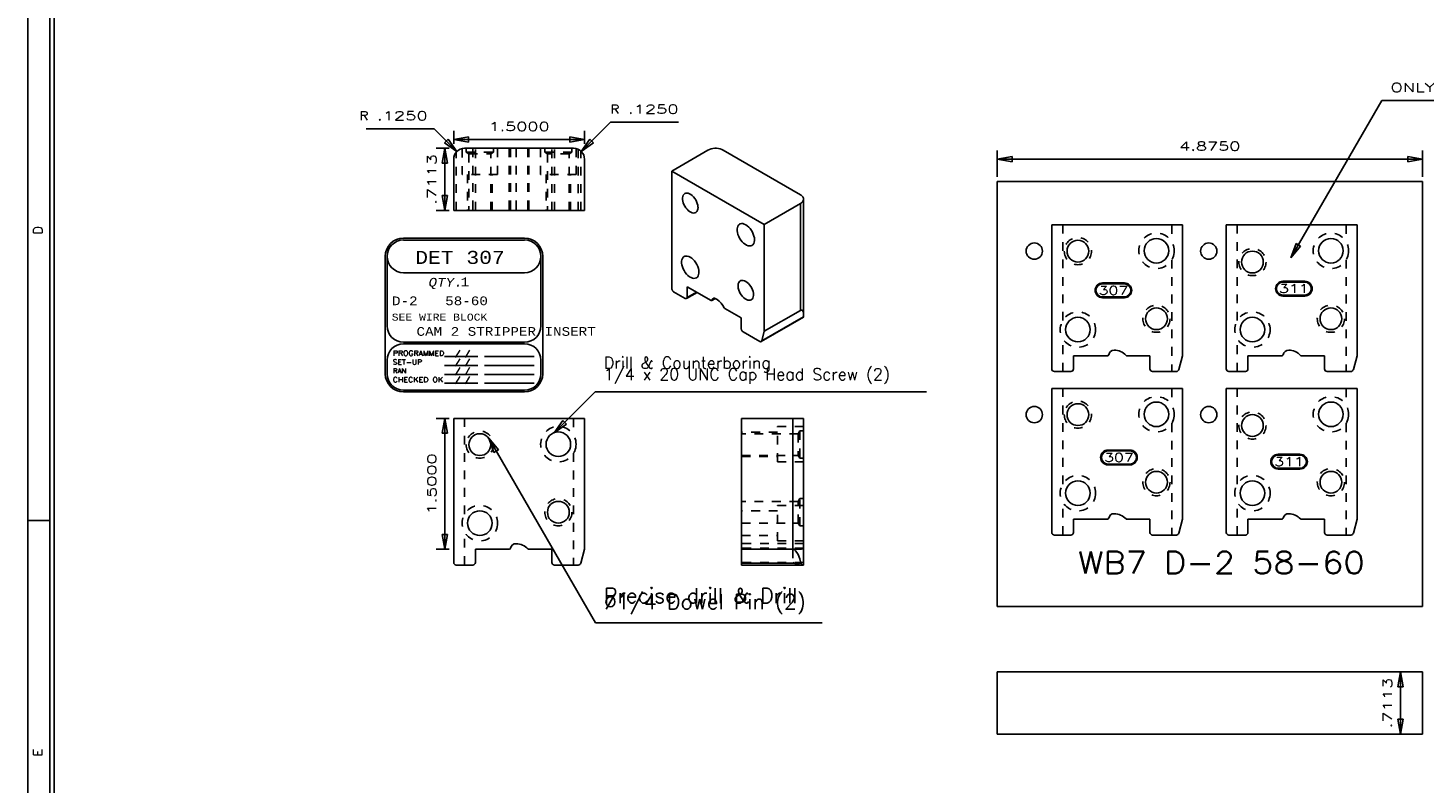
# Model space of a CAD drawing. Header units: inches. Extents: x 3 to 289, y 4 to 291.
# Tile 62 of 256: x 15 to 31, y 102 to 111. Entities that reach past the tile are written whole.
import ezdxf
from ezdxf.enums import TextEntityAlignment as Align

# ---------------------------------------------------------------- set-up
doc = ezdxf.new("R2010")
doc.units = ezdxf.units.IN
doc.header["$LTSCALE"] = 0.5
doc.header["$MEASUREMENT"] = 0
doc.linetypes.add('HIDDEN', pattern=[0.225, 0.15, -0.075])
for name, color, linetype in [('MFB', 7, 'Continuous'), ('PLOTVIEW1', 7, 'Continuous'), ('STR_1', 7, 'Continuous')]:
    doc.layers.add(name, color=color, linetype=linetype)
doc.styles.add('VERO0-Simplex', font='simplex_.ttf')
doc.styles.add('VERO2-Courier New', font='cour.ttf')
doc.styles.add('VERO3-RomanS', font='romans__.ttf')
doc.styles.add('VERO5-RomanD', font='romand__.ttf')
doc.styles.add('VERO8-Courier New', font='couri.ttf')

# ---------------------------------------------------------------- blocks, each defined once
blk = doc.blocks.new('ArrowheadClosed')
at = {"color": 0}
for p, q in [((0, 0), (-1, 0.176)), ((-1, 0.176), (-1, -0.176)), ((-1, -0.176), (0, 0))]:
    blk.add_line(p, q, dxfattribs=at)

msp = doc.modelspace()

# ---------------------------------------------------------------- linework, layer by layer
at = {"layer": 'MFB', "color": 56, "linetype": 'Continuous'}
for p, q in [((29.103, 107.951), (30.144, 109.753)), ((30.144, 109.753), (32.264, 109.753)), ((20.968, 109.169), (21.304, 109.504)), ((21.304, 109.504), (22.084, 109.504)), ((19.282, 109.429), (18.502, 109.429)), ((19.542, 109.169), (19.282, 109.429)), ((25.736, 108.877), (25.736, 109.181)), ((30.611, 108.877), (30.611, 109.181)), ((25.736, 109.081), (30.611, 109.081)), ((20.657, 105.945), (21.126, 106.414)), ((21.126, 106.414), (24.926, 106.414)), ((19.907, 105.881), (21.129, 103.764)), ((21.129, 103.764), (23.729, 103.764)), ((30.561, 103.202), (30.259, 103.202)), ((30.359, 102.49), (30.359, 103.202)), ((30.561, 102.49), (30.259, 102.49))]:
    msp.add_line(p, q, dxfattribs=at)
at = {"layer": 'MFB', "color": 4, "linetype": 'Continuous'}
for p, q in [((25.736, 108.827), (25.736, 103.952)), ((25.736, 108.827), (30.611, 108.827)), ((30.611, 108.827), (30.611, 103.952)), ((25.736, 103.952), (30.611, 103.952)), ((25.736, 103.202), (30.611, 103.202)), ((25.736, 102.49), (25.736, 103.202)), ((30.611, 103.202), (30.611, 102.49)), ((25.736, 102.49), (30.611, 102.49))]:
    msp.add_line(p, q, dxfattribs=at)
at = {"layer": 'MFB', "color": 30, "linetype": 'Continuous'}
for p, q in [((27.193, 107.662), (26.943, 107.662)), ((27.193, 107.652), (26.943, 107.652)), ((29.261, 107.682), (29.011, 107.682)), ((29.261, 107.672), (29.011, 107.672)), ((26.943, 107.502), (27.193, 107.502)), ((26.943, 107.492), (27.193, 107.492)), ((29.011, 107.522), (29.261, 107.522)), ((29.011, 107.512), (29.261, 107.512)), ((27.256, 105.746), (27.006, 105.746)), ((27.256, 105.736), (27.006, 105.736)), ((29.206, 105.698), (28.956, 105.698)), ((29.206, 105.688), (28.956, 105.688)), ((27.006, 105.586), (27.256, 105.586)), ((27.006, 105.576), (27.256, 105.576)), ((28.956, 105.538), (29.206, 105.538)), ((28.956, 105.528), (29.206, 105.528))]:
    msp.add_line(p, q, dxfattribs=at)
at = {"layer": 'MFB', "color": 4, "linetype": 'Continuous'}
for centre in [(26.161, 108.027), (28.161, 108.027), (26.161, 106.152), (28.161, 106.152)]:
    msp.add_circle(centre, 0.0937, dxfattribs=at)
at = {"layer": 'MFB', "color": 30, "linetype": 'Continuous'}
for centre, radius, start, end in [((26.943, 107.577), 0.085, 90, 270), ((26.943, 107.577), 0.075, 90, 270), ((27.193, 107.577), 0.085, 270, 90), ((27.193, 107.577), 0.075, 270, 90), ((29.011, 107.597), 0.085, 90, 270), ((29.011, 107.597), 0.075, 90, 270), ((29.261, 107.597), 0.085, 270, 90), ((29.261, 107.597), 0.075, 270, 90), ((27.006, 105.661), 0.085, 90, 270), ((27.006, 105.661), 0.075, 90, 270), ((27.256, 105.661), 0.085, 270, 90), ((27.256, 105.661), 0.075, 270, 90), ((28.956, 105.613), 0.085, 90, 270), ((28.956, 105.613), 0.075, 90, 270), ((29.206, 105.613), 0.085, 270, 90), ((29.206, 105.613), 0.075, 270, 90)]:
    msp.add_arc(centre, radius, start, end, dxfattribs=at)
at = {"layer": 'PLOTVIEW1', "color": 97, "linetype": 'Continuous'}
for p, q in [((14.625, 127.94), (14.625, 93.94)), ((14.875, 127.94), (14.875, 93.94)), ((14.925, 127.94), (14.925, 93.94)), ((14.875, 104.94), (14.625, 104.94))]:
    msp.add_line(p, q, dxfattribs=at)
at = {"layer": 'PLOTVIEW1', "color": 7, "linetype": 'Continuous'}
for p, q in [((20.317, 108.175), (18.93, 108.175)), ((20.317, 108.154), (18.93, 108.154)), ((18.721, 107.967), (18.721, 106.621)), ((18.742, 107.967), (18.742, 107.17)), ((20.505, 107.17), (20.505, 107.967)), ((20.526, 106.621), (20.526, 107.967)), ((18.93, 107.779), (20.317, 107.779)), ((18.93, 106.982), (20.317, 106.982)), ((20.317, 106.963), (18.93, 106.963)), ((18.742, 106.776), (18.742, 106.621)), ((19.401, 106.817), (19.782, 106.817)), ((19.858, 106.817), (20.429, 106.817)), ((20.505, 106.621), (20.505, 106.776)), ((19.401, 106.716), (19.782, 106.716)), ((19.401, 106.614), (19.782, 106.614)), ((19.858, 106.716), (20.429, 106.716)), ((19.858, 106.614), (20.429, 106.614)), ((18.93, 106.434), (20.317, 106.434)), ((19.401, 106.513), (19.782, 106.513)), ((19.858, 106.513), (20.429, 106.513)), ((18.93, 106.413), (20.317, 106.413))]:
    msp.add_line(p, q, dxfattribs=at)
for centre, radius, start, end in [((18.93, 107.967), 0.209, 90, 180), ((18.93, 107.967), 0.188, 90, 180), ((18.93, 107.967), 0.188, 90, 270), ((20.317, 107.967), 0.209, 0, 90), ((20.317, 107.967), 0.188, 0, 90), ((20.317, 107.967), 0.188, 270, 90), ((18.93, 107.17), 0.188, 180, 270), ((20.317, 107.17), 0.188, 270, 0), ((18.93, 106.776), 0.188, 90, 180), ((20.317, 106.776), 0.188, 0, 90), ((18.93, 106.621), 0.209, 180, 270), ((18.93, 106.621), 0.188, 180, 270), ((20.317, 106.621), 0.188, 270, 0), ((20.317, 106.621), 0.209, 270, 0)]:
    msp.add_arc(centre, radius, start, end, dxfattribs=at)
at = {"layer": 'STR_1', "color": 56, "linetype": 'Continuous'}
for p, q in [((19.505, 109.256), (19.505, 109.406)), ((21.005, 109.256), (21.005, 109.406)), ((19.455, 109.206), (19.305, 109.206)), ((19.405, 108.494), (19.405, 109.206)), ((19.505, 109.306), (21.005, 109.306)), ((19.455, 108.494), (19.305, 108.494)), ((19.455, 106.108), (19.305, 106.108)), ((19.405, 104.608), (19.405, 106.108)), ((19.455, 104.608), (19.305, 104.608))]:
    msp.add_line(p, q, dxfattribs=at)
at = {"layer": 'STR_1', "color": 254, "linetype": 'HIDDEN'}
for p, q in [((19.535, 108.494), (19.535, 109.162)), ((19.602, 109.202), (19.602, 108.906)), ((19.649, 109.206), (19.649, 109.161)), ((19.649, 109.161), (19.961, 109.161)), ((19.649, 109.161), (19.68, 109.143)), ((19.724, 109.206), (19.724, 108.494)), ((19.754, 108.494), (19.754, 109.206)), ((19.93, 109.143), (19.961, 109.161)), ((19.961, 109.161), (19.961, 109.206)), ((20.008, 108.906), (20.008, 109.206)), ((20.143, 109.206), (20.143, 108.494)), ((20.158, 109.206), (20.158, 108.494)), ((20.221, 109.206), (20.221, 108.494)), ((20.357, 109.206), (20.357, 108.494)), ((20.368, 109.206), (20.368, 108.494)), ((20.502, 109.206), (20.502, 108.906)), ((20.549, 109.206), (20.549, 109.161)), ((20.861, 109.161), (20.549, 109.161)), ((20.549, 109.161), (20.58, 109.143)), ((20.631, 108.494), (20.631, 109.206)), ((20.661, 108.494), (20.661, 109.206)), ((20.83, 109.143), (20.861, 109.161)), ((20.861, 109.161), (20.861, 109.206)), ((20.908, 108.906), (20.908, 109.202)), ((20.934, 109.193), (20.934, 108.494)), ((20.963, 108.494), (20.963, 109.174)), ((19.68, 109.143), (19.93, 109.143)), ((19.68, 109.143), (19.68, 108.494)), ((19.93, 108.494), (19.93, 109.143)), ((20.83, 109.143), (20.58, 109.143)), ((20.58, 109.143), (20.58, 108.494)), ((20.83, 108.494), (20.83, 109.143)), ((20.008, 108.906), (19.602, 108.906)), ((19.664, 108.906), (19.664, 108.494)), ((19.946, 108.494), (19.946, 108.906)), ((20.908, 108.906), (20.502, 108.906)), ((20.564, 108.906), (20.564, 108.494)), ((20.846, 108.494), (20.846, 108.906)), ((26.486, 107.23), (26.486, 108.327)), ((27.736, 108.327), (27.736, 108.134)), ((28.486, 107.23), (28.486, 108.327)), ((29.736, 108.327), (29.736, 108.134)), ((27.764, 108.037), (27.764, 108.028)), ((29.764, 108.037), (29.764, 108.028)), ((27.736, 107.929), (27.736, 107.928)), ((27.736, 107.928), (27.736, 106.647)), ((29.736, 107.929), (29.736, 107.928)), ((29.736, 107.928), (29.736, 106.647)), ((26.486, 106.647), (26.486, 107.024)), ((28.486, 106.647), (28.486, 107.024)), ((26.486, 105.355), (26.486, 106.452)), ((27.736, 106.452), (27.736, 106.259)), ((28.486, 105.355), (28.486, 106.452)), ((29.736, 106.452), (29.736, 106.259)), ((19.63, 105.011), (19.63, 106.108)), ((20.88, 106.108), (20.88, 105.916)), ((27.764, 106.162), (27.764, 106.153)), ((29.764, 106.162), (29.764, 106.153)), ((23.217, 105.953), (22.806, 105.953)), ((23.217, 105.61), (23.217, 106.016)), ((23.517, 106.016), (23.217, 106.016)), ((23.472, 105.965), (23.454, 105.933)), ((23.472, 105.965), (23.472, 105.652)), ((23.517, 105.965), (23.472, 105.965)), ((27.736, 106.054), (27.736, 106.053)), ((27.736, 106.053), (27.736, 104.772)), ((29.736, 106.054), (29.736, 106.053)), ((29.736, 106.053), (29.736, 104.772)), ((20.908, 105.818), (20.908, 105.809)), ((23.454, 105.933), (22.806, 105.933)), ((23.454, 105.933), (23.454, 105.683)), ((20.881, 105.711), (20.88, 105.71)), ((20.88, 105.71), (20.88, 104.428)), ((22.806, 105.683), (23.454, 105.683)), ((22.806, 105.672), (23.217, 105.672)), ((23.454, 105.683), (23.472, 105.652)), ((23.472, 105.652), (23.517, 105.652)), ((23.217, 105.61), (23.517, 105.61)), ((23.454, 105.158), (22.806, 105.158)), ((23.472, 105.19), (23.454, 105.158)), ((23.454, 104.908), (23.454, 105.158)), ((23.472, 104.877), (23.472, 105.19)), ((23.517, 105.19), (23.472, 105.19)), ((26.486, 104.772), (26.486, 105.149)), ((28.486, 104.772), (28.486, 105.149)), ((23.217, 105.049), (22.806, 105.049)), ((23.217, 104.705), (23.217, 105.111)), ((23.517, 105.111), (23.217, 105.111)), ((23.516, 104.98), (23.517, 104.996)), ((23.517, 105.004), (23.517, 105.011)), ((23.517, 104.996), (23.517, 105.004)), ((22.806, 104.908), (23.454, 104.908)), ((23.454, 104.908), (23.472, 104.877)), ((23.472, 104.877), (23.517, 104.877)), ((23.514, 104.931), (23.515, 104.948)), ((23.514, 104.914), (23.514, 104.931)), ((23.514, 104.897), (23.514, 104.914)), ((23.514, 104.881), (23.514, 104.897)), ((23.515, 104.864), (23.514, 104.881)), ((23.515, 104.964), (23.516, 104.98)), ((23.515, 104.948), (23.515, 104.964)), ((23.515, 104.849), (23.515, 104.864)), ((23.516, 104.834), (23.515, 104.849)), ((23.517, 104.819), (23.516, 104.834)), ((19.63, 104.428), (19.63, 104.805)), ((22.806, 104.768), (23.217, 104.768)), ((23.517, 104.673), (22.806, 104.673)), ((23.517, 104.673), (22.806, 104.673)), ((23.217, 104.705), (23.517, 104.705)), ((23.517, 104.805), (23.517, 104.819)), ((23.517, 104.621), (22.806, 104.621)), ((23.517, 104.613), (22.806, 104.613)), ((23.392, 104.608), (23.517, 104.608)), ((23.392, 104.608), (23.392, 104.458)), ((23.517, 104.458), (22.806, 104.458)), ((23.402, 104.453), (23.392, 104.458)), ((23.392, 104.458), (23.392, 104.458)), ((23.411, 104.449), (23.402, 104.453)), ((23.421, 104.444), (23.411, 104.449)), ((23.429, 104.441), (23.421, 104.444)), ((23.437, 104.437), (23.429, 104.441)), ((23.446, 104.434), (23.437, 104.437)), ((23.454, 104.432), (23.446, 104.434)), ((23.459, 104.43), (23.454, 104.432)), ((23.464, 104.429), (23.459, 104.43)), ((23.469, 104.429), (23.464, 104.429)), ((23.473, 104.428), (23.469, 104.429))]:
    msp.add_line(p, q, dxfattribs=at)
at = {"layer": 'STR_1', "color": 9, "linetype": 'Continuous'}
for p, q in [((20.88, 109.206), (19.63, 109.206)), ((22.42, 109.185), (22.005, 108.945)), ((22.436, 109.193), (22.42, 109.185)), ((22.455, 109.199), (22.436, 109.193)), ((22.476, 109.203), (22.455, 109.199)), ((22.497, 109.206), (22.476, 109.203)), ((22.519, 109.206), (22.497, 109.206)), ((22.54, 109.203), (22.519, 109.206)), ((22.561, 109.199), (22.54, 109.203)), ((22.58, 109.193), (22.561, 109.199)), ((22.596, 109.185), (22.58, 109.193)), ((23.48, 108.674), (22.596, 109.185)), ((19.505, 109.081), (19.505, 108.494)), ((21.005, 108.494), (21.005, 109.081)), ((23.066, 108.333), (22.005, 108.945)), ((22.005, 107.598), (22.005, 108.945)), ((22.132, 108.654), (22.137, 108.667)), ((22.137, 108.667), (22.145, 108.678)), ((22.145, 108.678), (22.155, 108.686)), ((22.155, 108.686), (22.167, 108.691)), ((22.167, 108.691), (22.18, 108.692)), ((22.18, 108.692), (22.194, 108.69)), ((22.194, 108.69), (22.21, 108.684)), ((22.21, 108.684), (22.225, 108.675)), ((22.225, 108.675), (22.24, 108.663)), ((23.488, 108.67), (23.48, 108.674)), ((23.5, 108.659), (23.488, 108.67)), ((22.129, 108.638), (22.132, 108.654)), ((22.129, 108.62), (22.129, 108.638)), ((22.132, 108.601), (22.129, 108.62)), ((22.137, 108.581), (22.132, 108.601)), ((22.145, 108.561), (22.137, 108.581)), ((22.155, 108.542), (22.145, 108.561)), ((22.167, 108.524), (22.155, 108.542)), ((22.18, 108.507), (22.167, 108.524)), ((22.24, 108.663), (22.255, 108.649)), ((22.255, 108.649), (22.268, 108.632)), ((22.268, 108.632), (22.28, 108.614)), ((22.28, 108.614), (22.29, 108.595)), ((22.29, 108.595), (22.297, 108.575)), ((22.297, 108.575), (22.303, 108.555)), ((22.304, 108.51), (22.3, 108.495)), ((22.303, 108.555), (22.305, 108.536)), ((22.306, 108.527), (22.304, 108.51)), ((22.305, 108.536), (22.306, 108.527)), ((23.066, 108.333), (23.48, 108.572)), ((23.48, 108.572), (23.494, 108.582)), ((23.494, 108.582), (23.505, 108.593)), ((23.509, 108.648), (23.5, 108.659)), ((23.505, 108.593), (23.513, 108.605)), ((23.515, 108.636), (23.509, 108.648)), ((23.513, 108.605), (23.516, 108.617)), ((23.517, 108.623), (23.515, 108.636)), ((23.516, 108.617), (23.517, 108.623)), ((23.517, 107.287), (23.517, 108.623)), ((21.005, 108.494), (19.505, 108.494)), ((22.194, 108.493), (22.18, 108.507)), ((22.21, 108.481), (22.194, 108.493)), ((22.225, 108.472), (22.21, 108.481)), ((22.24, 108.466), (22.225, 108.472)), ((22.255, 108.464), (22.24, 108.466)), ((22.268, 108.465), (22.255, 108.464)), ((22.28, 108.47), (22.268, 108.465)), ((22.285, 108.473), (22.28, 108.47)), ((22.294, 108.483), (22.285, 108.473)), ((22.3, 108.495), (22.294, 108.483)), ((22.758, 108.299), (22.755, 108.281)), ((22.755, 108.281), (22.755, 108.261)), ((22.755, 108.261), (22.758, 108.24)), ((22.764, 108.315), (22.758, 108.299)), ((22.758, 108.24), (22.764, 108.218)), ((22.772, 108.327), (22.764, 108.315)), ((22.764, 108.218), (22.772, 108.195)), ((22.783, 108.336), (22.772, 108.327)), ((22.772, 108.195), (22.783, 108.174)), ((22.79, 108.339), (22.783, 108.336)), ((22.804, 108.342), (22.79, 108.339)), ((22.82, 108.342), (22.804, 108.342)), ((22.836, 108.337), (22.82, 108.342)), ((22.854, 108.329), (22.836, 108.337)), ((22.871, 108.317), (22.854, 108.329)), ((22.888, 108.302), (22.871, 108.317)), ((22.903, 108.285), (22.888, 108.302)), ((22.918, 108.265), (22.903, 108.285)), ((22.93, 108.244), (22.918, 108.265)), ((22.94, 108.222), (22.93, 108.244)), ((22.947, 108.199), (22.94, 108.222)), ((22.952, 108.178), (22.947, 108.199)), ((23.066, 108.333), (23.066, 107.108)), ((26.361, 106.677), (26.361, 108.327)), ((27.861, 108.327), (26.361, 108.327)), ((27.861, 108.327), (27.861, 106.827)), ((28.361, 106.677), (28.361, 108.327)), ((29.861, 108.327), (28.361, 108.327)), ((29.861, 108.327), (29.861, 106.827)), ((22.783, 108.174), (22.797, 108.153)), ((22.797, 108.153), (22.812, 108.134)), ((22.812, 108.134), (22.828, 108.118)), ((22.828, 108.118), (22.845, 108.105)), ((22.845, 108.105), (22.862, 108.095)), ((22.862, 108.095), (22.879, 108.088)), ((22.879, 108.088), (22.896, 108.086)), ((22.896, 108.086), (22.911, 108.087)), ((22.911, 108.087), (22.924, 108.092)), ((22.924, 108.092), (22.935, 108.101)), ((22.935, 108.101), (22.944, 108.114)), ((22.944, 108.114), (22.95, 108.129)), ((22.95, 108.129), (22.953, 108.147)), ((22.953, 108.157), (22.952, 108.178)), ((22.953, 108.147), (22.953, 108.157)), ((22.121, 107.928), (22.118, 107.91)), ((22.118, 107.91), (22.118, 107.89)), ((22.118, 107.89), (22.121, 107.869)), ((22.127, 107.944), (22.121, 107.928)), ((22.121, 107.869), (22.127, 107.847)), ((22.136, 107.956), (22.127, 107.944)), ((22.147, 107.965), (22.136, 107.956)), ((22.153, 107.968), (22.147, 107.965)), ((22.168, 107.971), (22.153, 107.968)), ((22.183, 107.971), (22.168, 107.971)), ((22.2, 107.966), (22.183, 107.971)), ((22.217, 107.958), (22.2, 107.966)), ((22.235, 107.946), (22.217, 107.958)), ((22.251, 107.931), (22.235, 107.946)), ((22.267, 107.914), (22.251, 107.931)), ((22.281, 107.894), (22.267, 107.914)), ((22.293, 107.873), (22.281, 107.894)), ((22.303, 107.851), (22.293, 107.873)), ((22.127, 107.847), (22.136, 107.824)), ((22.136, 107.824), (22.147, 107.803)), ((22.147, 107.803), (22.16, 107.782)), ((22.16, 107.782), (22.175, 107.763)), ((22.175, 107.763), (22.191, 107.747)), ((22.191, 107.747), (22.209, 107.734)), ((22.209, 107.734), (22.226, 107.724)), ((22.226, 107.724), (22.243, 107.717)), ((22.243, 107.717), (22.259, 107.715)), ((22.259, 107.715), (22.274, 107.716)), ((22.274, 107.716), (22.288, 107.721)), ((22.288, 107.721), (22.299, 107.73)), ((22.299, 107.73), (22.307, 107.743)), ((22.311, 107.828), (22.303, 107.851)), ((22.307, 107.743), (22.313, 107.758)), ((22.315, 107.807), (22.311, 107.828)), ((22.313, 107.758), (22.316, 107.776)), ((22.317, 107.786), (22.315, 107.807)), ((22.316, 107.776), (22.317, 107.786)), ((22.005, 107.598), (22.005, 107.594)), ((22.005, 107.594), (22.006, 107.589)), ((22.006, 107.589), (22.008, 107.584)), ((22.008, 107.584), (22.01, 107.58)), ((22.01, 107.58), (22.013, 107.575)), ((22.013, 107.575), (22.016, 107.571)), ((22.016, 107.571), (22.019, 107.567)), ((22.019, 107.567), (22.023, 107.564)), ((22.023, 107.564), (22.026, 107.561)), ((22.026, 107.561), (22.16, 107.484)), ((22.175, 107.483), (22.296, 107.553)), ((22.456, 107.46), (22.181, 107.619)), ((22.181, 107.619), (22.181, 107.496)), ((22.768, 107.653), (22.766, 107.637)), ((22.766, 107.637), (22.766, 107.62)), ((22.766, 107.62), (22.768, 107.601)), ((22.774, 107.667), (22.768, 107.653)), ((22.768, 107.601), (22.774, 107.581)), ((22.781, 107.678), (22.774, 107.667)), ((22.774, 107.581), (22.781, 107.561)), ((22.791, 107.686), (22.781, 107.678)), ((22.781, 107.561), (22.791, 107.542)), ((22.797, 107.689), (22.791, 107.686)), ((22.809, 107.692), (22.797, 107.689)), ((22.823, 107.691), (22.809, 107.692)), ((22.838, 107.687), (22.823, 107.691)), ((22.854, 107.68), (22.838, 107.687)), ((22.869, 107.669), (22.854, 107.68)), ((22.884, 107.656), (22.869, 107.669)), ((22.898, 107.641), (22.884, 107.656)), ((22.91, 107.623), (22.898, 107.641)), ((22.921, 107.604), (22.91, 107.623)), ((22.93, 107.585), (22.921, 107.604)), ((22.937, 107.565), (22.93, 107.585)), ((22.941, 107.545), (22.937, 107.565)), ((22.16, 107.484), (22.164, 107.482)), ((22.164, 107.482), (22.167, 107.482)), ((22.167, 107.482), (22.171, 107.481)), ((22.171, 107.481), (22.174, 107.482)), ((22.174, 107.482), (22.175, 107.483)), ((22.175, 107.483), (22.177, 107.485)), ((22.177, 107.485), (22.179, 107.487)), ((22.179, 107.487), (22.18, 107.491)), ((22.18, 107.491), (22.181, 107.494)), ((22.181, 107.494), (22.181, 107.496)), ((22.456, 107.46), (22.458, 107.459)), ((22.458, 107.459), (22.46, 107.459)), ((22.46, 107.459), (22.461, 107.459)), ((22.461, 107.459), (22.463, 107.459)), ((22.463, 107.459), (22.464, 107.46)), ((22.464, 107.46), (22.506, 107.484)), ((22.464, 107.46), (22.465, 107.461)), ((22.465, 107.461), (22.466, 107.462)), ((22.467, 107.469), (22.466, 107.464)), ((22.466, 107.463), (22.466, 107.464)), ((22.466, 107.462), (22.466, 107.463)), ((22.47, 107.475), (22.467, 107.469)), ((22.474, 107.481), (22.47, 107.475)), ((22.479, 107.485), (22.474, 107.481)), ((22.482, 107.486), (22.479, 107.485)), ((22.489, 107.488), (22.482, 107.486)), ((22.496, 107.487), (22.489, 107.488)), ((22.503, 107.485), (22.496, 107.487)), ((22.511, 107.481), (22.503, 107.485)), ((22.527, 107.471), (22.511, 107.481)), ((22.549, 107.452), (22.527, 107.471)), ((22.571, 107.43), (22.549, 107.452)), ((22.59, 107.405), (22.571, 107.43)), ((22.607, 107.377), (22.59, 107.405)), ((22.791, 107.542), (22.803, 107.523)), ((22.803, 107.523), (22.816, 107.507)), ((22.816, 107.507), (22.831, 107.492)), ((22.831, 107.492), (22.846, 107.481)), ((22.846, 107.481), (22.861, 107.472)), ((22.861, 107.472), (22.877, 107.466)), ((22.877, 107.466), (22.891, 107.464)), ((22.891, 107.464), (22.904, 107.465)), ((22.904, 107.465), (22.916, 107.469)), ((22.916, 107.469), (22.926, 107.477)), ((22.926, 107.477), (22.934, 107.488)), ((22.934, 107.488), (22.939, 107.502)), ((22.939, 107.502), (22.942, 107.518)), ((22.942, 107.527), (22.941, 107.545)), ((22.942, 107.518), (22.942, 107.527)), ((22.608, 107.375), (22.607, 107.377)), ((22.61, 107.373), (22.608, 107.375)), ((22.611, 107.371), (22.61, 107.373)), ((22.613, 107.37), (22.611, 107.371)), ((22.615, 107.369), (22.613, 107.37)), ((22.801, 107.261), (22.615, 107.369)), ((22.801, 107.261), (22.801, 107.138)), ((23.03, 106.989), (23.516, 107.269)), ((23.066, 107.108), (23.48, 107.348)), ((23.48, 107.348), (23.49, 107.351)), ((23.49, 107.351), (23.499, 107.35)), ((23.499, 107.35), (23.505, 107.345)), ((23.505, 107.345), (23.51, 107.336)), ((23.51, 107.336), (23.516, 107.313)), ((23.516, 107.313), (23.517, 107.287)), ((23.517, 107.272), (23.516, 107.271)), ((23.516, 107.271), (23.516, 107.271)), ((23.516, 107.271), (23.516, 107.27)), ((23.516, 107.27), (23.516, 107.27)), ((23.516, 107.27), (23.516, 107.269)), ((23.516, 107.269), (23.516, 107.269)), ((23.517, 107.287), (23.517, 107.274)), ((23.517, 107.274), (23.517, 107.273)), ((23.517, 107.273), (23.517, 107.272)), ((22.801, 107.138), (22.802, 107.134)), ((22.802, 107.134), (22.803, 107.129)), ((22.803, 107.129), (22.804, 107.125)), ((22.804, 107.125), (22.806, 107.12)), ((22.806, 107.12), (22.809, 107.115)), ((22.809, 107.115), (22.812, 107.111)), ((22.812, 107.111), (22.815, 107.107)), ((22.815, 107.107), (22.819, 107.104)), ((22.819, 107.104), (22.823, 107.102)), ((23.015, 106.99), (22.823, 107.102)), ((23.036, 106.997), (23.066, 107.108)), ((23.015, 106.99), (23.019, 106.989)), ((23.019, 106.989), (23.023, 106.988)), ((23.023, 106.988), (23.026, 106.988)), ((23.026, 106.988), (23.029, 106.988)), ((23.029, 106.988), (23.03, 106.989)), ((23.03, 106.989), (23.033, 106.991)), ((23.033, 106.991), (23.035, 106.993)), ((23.035, 106.993), (23.036, 106.997)), ((26.61, 106.827), (26.61, 106.677)), ((26.998, 106.827), (26.61, 106.827)), ((27.487, 106.827), (27.223, 106.827)), ((27.487, 106.827), (27.487, 106.677)), ((27.818, 106.669), (27.861, 106.827)), ((28.61, 106.827), (28.61, 106.677)), ((28.998, 106.827), (28.61, 106.827)), ((29.487, 106.827), (29.223, 106.827)), ((29.487, 106.827), (29.487, 106.677)), ((29.818, 106.669), (29.861, 106.827)), ((26.391, 106.647), (26.58, 106.647)), ((27.789, 106.647), (27.517, 106.647)), ((28.391, 106.647), (28.58, 106.647)), ((29.789, 106.647), (29.517, 106.647)), ((26.361, 104.802), (26.361, 106.452)), ((27.861, 106.452), (26.361, 106.452)), ((27.861, 106.452), (27.861, 104.952)), ((28.361, 104.802), (28.361, 106.452)), ((29.861, 106.452), (28.361, 106.452)), ((29.861, 106.452), (29.861, 104.952)), ((19.505, 104.458), (19.505, 106.108)), ((21.005, 106.108), (19.505, 106.108)), ((21.005, 106.108), (21.005, 104.608)), ((22.806, 106.108), (22.806, 104.608)), ((22.806, 106.108), (23.392, 106.108)), ((23.392, 106.108), (23.517, 106.108)), ((23.517, 106.108), (23.517, 105.916)), ((23.515, 105.857), (23.514, 105.841)), ((23.514, 105.841), (23.514, 105.824)), ((23.514, 105.824), (23.514, 105.807)), ((23.514, 105.807), (23.514, 105.79)), ((23.514, 105.79), (23.515, 105.773)), ((23.516, 105.888), (23.515, 105.873)), ((23.515, 105.873), (23.515, 105.857)), ((23.517, 105.902), (23.516, 105.888)), ((23.517, 105.71), (23.517, 105.916)), ((23.517, 105.916), (23.517, 105.902)), ((23.515, 105.773), (23.515, 105.757)), ((23.515, 105.757), (23.516, 105.741)), ((23.516, 105.741), (23.517, 105.725)), ((23.517, 105.725), (23.517, 105.717)), ((23.517, 105.717), (23.517, 105.71)), ((23.517, 105.71), (23.517, 104.428)), ((26.61, 104.952), (26.61, 104.802)), ((26.998, 104.952), (26.61, 104.952)), ((27.487, 104.952), (27.223, 104.952)), ((27.487, 104.952), (27.487, 104.802)), ((27.818, 104.794), (27.861, 104.952)), ((28.61, 104.952), (28.61, 104.802)), ((28.998, 104.952), (28.61, 104.952)), ((29.487, 104.952), (29.223, 104.952)), ((29.487, 104.952), (29.487, 104.802)), ((29.818, 104.794), (29.861, 104.952)), ((26.391, 104.772), (26.58, 104.772)), ((27.789, 104.772), (27.517, 104.772)), ((28.391, 104.772), (28.58, 104.772)), ((29.789, 104.772), (29.517, 104.772)), ((19.754, 104.608), (19.754, 104.458)), ((20.143, 104.608), (19.754, 104.608)), ((20.631, 104.608), (20.368, 104.608)), ((20.631, 104.608), (20.631, 104.458)), ((20.963, 104.45), (21.005, 104.608)), ((22.806, 104.608), (23.392, 104.608)), ((22.806, 104.45), (22.806, 104.608)), ((23.392, 104.608), (23.401, 104.607)), ((23.401, 104.607), (23.409, 104.604)), ((23.409, 104.604), (23.425, 104.591)), ((23.425, 104.591), (23.44, 104.573)), ((23.44, 104.573), (23.453, 104.55)), ((23.453, 104.55), (23.472, 104.499)), ((19.535, 104.428), (19.724, 104.428)), ((20.934, 104.428), (20.661, 104.428)), ((22.806, 104.428), (22.806, 104.45)), ((23.505, 104.428), (22.806, 104.428)), ((23.472, 104.499), (23.486, 104.45)), ((23.486, 104.45), (23.486, 104.449)), ((23.486, 104.449), (23.487, 104.447)), ((23.487, 104.447), (23.487, 104.445)), ((23.487, 104.445), (23.488, 104.443)), ((23.488, 104.443), (23.489, 104.442)), ((23.489, 104.442), (23.49, 104.44)), ((23.49, 104.44), (23.491, 104.438)), ((23.491, 104.438), (23.492, 104.437)), ((23.492, 104.437), (23.494, 104.435)), ((23.494, 104.435), (23.495, 104.434)), ((23.495, 104.434), (23.496, 104.432)), ((23.496, 104.432), (23.498, 104.431)), ((23.498, 104.431), (23.499, 104.43)), ((23.499, 104.43), (23.501, 104.429)), ((23.501, 104.429), (23.502, 104.429)), ((23.502, 104.429), (23.504, 104.428)), ((23.504, 104.428), (23.505, 104.428)), ((23.517, 104.428), (23.505, 104.428))]:
    msp.add_line(p, q, dxfattribs=at)
at = {"layer": 'STR_1', "color": 4, "linetype": 'Continuous'}
for p, q in [((23.48, 107.348), (23.48, 108.572)), ((22.181, 107.496), (22.287, 107.558)), ((22.503, 107.485), (22.466, 107.464)), ((23.036, 106.997), (23.517, 107.274)), ((23.392, 104.608), (23.392, 106.108)), ((22.806, 104.45), (23.486, 104.45))]:
    msp.add_line(p, q, dxfattribs=at)
at = {"layer": 'STR_1', "color": 254, "linetype": 'HIDDEN'}
for centre, radius in [((27.561, 108.031), 0.203), ((29.561, 108.031), 0.203), ((28.661, 107.902), 0.156), ((27.561, 107.252), 0.156), ((29.561, 107.252), 0.156), ((26.661, 107.127), 0.203), ((28.661, 107.127), 0.203), ((27.561, 106.156), 0.203), ((29.561, 106.156), 0.203), ((28.661, 106.027), 0.156), ((20.705, 105.813), 0.203), ((27.561, 105.377), 0.156), ((29.561, 105.377), 0.156), ((26.661, 105.252), 0.203), ((28.661, 105.252), 0.203), ((20.705, 105.033), 0.156), ((19.805, 104.908), 0.203)]:
    msp.add_circle(centre, radius, dxfattribs=at)
at = {"layer": 'STR_1', "color": 254, "linetype": 'HIDDEN', "extrusion": (0, 0, -1)}
for centre in [(-26.661, 108.027), (-26.661, 106.152), (-19.805, 105.808)]:
    msp.add_circle(centre, 0.156, dxfattribs=at)
at = {"layer": 'STR_1', "color": 9, "linetype": 'Continuous', "extrusion": (0, 0, -1)}
for centre in [(-26.661, 108.027), (-26.661, 106.152), (-19.805, 105.808)]:
    msp.add_circle(centre, 0.125, dxfattribs=at)
at = {"layer": 'STR_1', "color": 9, "linetype": 'Continuous'}
for centre, radius in [((27.561, 108.031), 0.141), ((29.561, 108.031), 0.141), ((28.661, 107.902), 0.125), ((26.661, 107.127), 0.141), ((27.561, 107.252), 0.125), ((28.661, 107.127), 0.141), ((29.561, 107.252), 0.125), ((27.561, 106.156), 0.141), ((29.561, 106.156), 0.141), ((28.661, 106.027), 0.125), ((20.705, 105.813), 0.141), ((27.561, 105.377), 0.125), ((29.561, 105.377), 0.125), ((26.661, 105.252), 0.141), ((28.661, 105.252), 0.141), ((20.705, 105.033), 0.125), ((19.805, 104.908), 0.141)]:
    msp.add_circle(centre, radius, dxfattribs=at)
for centre, radius, start, end in [((19.63, 109.081), 0.125, 90, 180), ((20.88, 109.081), 0.125, 0, 90), ((26.998, 106.842), 0.015, 270, 350.3257), ((27.075, 106.829), 0.0623, 88.4781, 170.3257), ((27.076, 106.705), 0.186, 42.8702, 89.8219), ((28.998, 106.842), 0.015, 270, 350.3257), ((29.075, 106.829), 0.0623, 88.4781, 170.3257), ((29.076, 106.705), 0.186, 42.8702, 89.8219), ((26.391, 106.677), 0.03, 180, 270), ((26.58, 106.677), 0.03, 270, 0), ((27.517, 106.677), 0.03, 180, 270), ((27.789, 106.677), 0.03, 270, 345), ((28.391, 106.677), 0.03, 180, 270), ((28.58, 106.677), 0.03, 270, 0), ((29.517, 106.677), 0.03, 180, 270), ((29.789, 106.677), 0.03, 270, 345), ((27.075, 104.954), 0.0623, 88.4781, 170.3257), ((27.076, 104.83), 0.186, 42.8702, 89.8219), ((29.075, 104.954), 0.0623, 88.4781, 170.3257), ((29.076, 104.83), 0.186, 42.8702, 89.8219), ((26.998, 104.967), 0.015, 270, 350.3257), ((28.998, 104.967), 0.015, 270, 350.3257), ((20.219, 104.61), 0.0623, 88.4781, 170.3257), ((20.22, 104.486), 0.186, 42.8702, 89.8219), ((26.391, 104.802), 0.03, 180, 270), ((26.58, 104.802), 0.03, 270, 0), ((27.517, 104.802), 0.03, 180, 270), ((27.789, 104.802), 0.03, 270, 345), ((28.391, 104.802), 0.03, 180, 270), ((28.58, 104.802), 0.03, 270, 0), ((29.517, 104.802), 0.03, 180, 270), ((29.789, 104.802), 0.03, 270, 345), ((20.143, 104.623), 0.015, 270, 350.3257), ((19.535, 104.458), 0.03, 180, 270), ((19.724, 104.458), 0.03, 270, 0), ((20.661, 104.458), 0.03, 180, 270), ((20.934, 104.458), 0.03, 270, 345)]:
    msp.add_arc(centre, radius, start, end, dxfattribs=at)
at = {"layer": 'STR_1', "color": 9, "linetype": 'Continuous', "extrusion": (0, 0, -1)}
for centre in [(-27.223, 106.842), (-29.223, 106.842), (-27.223, 104.967), (-29.223, 104.967), (-20.368, 104.623)]:
    msp.add_arc(centre, 0.015, 270, 317.1298, dxfattribs=at)

# ---------------------------------------------------------------- block references
at = {"layer": 'MFB', "color": 56, "linetype": 'Continuous', "extrusion": (0, 0, -1), "xscale": 0.170138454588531, "yscale": 0.170138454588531, "zscale": 0.170138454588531}
for p, rotation in [((-19.542, 109.169), 225.0000000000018), ((-20.968, 109.169), 315.0000000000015), ((-29.103, 107.951), 300.0000000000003), ((-20.657, 105.945), 315.0000000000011), ((-19.907, 105.881), 59.99999999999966), ((-30.359, 102.49), 270)]:
    msp.add_blockref('ArrowheadClosed', p, dxfattribs=dict(at, rotation=rotation))
msp.add_blockref('ArrowheadClosed', (-25.736, 109.081), dxfattribs=at)
at = {"layer": 'MFB', "color": 56, "linetype": 'Continuous', "xscale": 0.170138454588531, "yscale": 0.170138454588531, "zscale": 0.170138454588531}
msp.add_blockref('ArrowheadClosed', (30.611, 109.081), dxfattribs=at)
at = {"layer": 'MFB', "color": 56, "linetype": 'Continuous', "xscale": 0.170138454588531, "yscale": 0.170138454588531, "zscale": 0.170138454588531, "rotation": 90}
msp.add_blockref('ArrowheadClosed', (30.359, 103.202), dxfattribs=at)
at = {"layer": 'STR_1', "color": 56, "linetype": 'Continuous', "extrusion": (0, 0, -1), "xscale": 0.170138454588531, "yscale": 0.170138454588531, "zscale": 0.170138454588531}
msp.add_blockref('ArrowheadClosed', (-19.505, 109.306), dxfattribs=at)
at = {"layer": 'STR_1', "color": 56, "linetype": 'Continuous', "xscale": 0.170138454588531, "yscale": 0.170138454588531, "zscale": 0.170138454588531}
msp.add_blockref('ArrowheadClosed', (21.005, 109.306), dxfattribs=at)
at = {"layer": 'STR_1', "color": 56, "linetype": 'Continuous', "xscale": 0.170138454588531, "yscale": 0.170138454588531, "zscale": 0.170138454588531, "rotation": 90}
for p in [(19.405, 109.206), (19.405, 106.108)]:
    msp.add_blockref('ArrowheadClosed', p, dxfattribs=at)
at = {"layer": 'STR_1', "color": 56, "linetype": 'Continuous', "extrusion": (0, 0, -1), "xscale": 0.170138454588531, "yscale": 0.170138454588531, "zscale": 0.170138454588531, "rotation": 270}
for p in [(-19.405, 108.494), (-19.405, 104.608)]:
    msp.add_blockref('ArrowheadClosed', p, dxfattribs=at)

# ---------------------------------------------------------------- texts
at = {"layer": 'MFB', "color": 230, "linetype": 'Continuous', "style": 'VERO0-Simplex', "width": 1.290697}
msp.add_text('ONLY CUT THIS ONE', height=0.1, dxfattribs=at).set_placement((30.244, 109.853), (32.264, 109.853), align=Align.FIT)
at = {"layer": 'MFB', "color": 7, "linetype": 'Continuous', "style": 'VERO0-Simplex'}
for s, height, width, p, p2 in [('R', 0.1, 1.016021, (18.427, 109.529), (18.527, 109.529)), ('.1250', 0.1, 1.440535, (18.627, 109.529), (19.207, 109.529)), ('R', 0.1, 1.016021, (21.304, 109.604), (21.404, 109.604)), ('.1250', 0.1, 1.440535, (21.504, 109.604), (22.084, 109.604)), ('WB7 D-2 58-60', 0.25, 1.001473, (26.662, 104.331), (29.948, 104.331))]:
    msp.add_text(s, height=height, dxfattribs=dict(at, width=width)).set_placement(p, p2, align=Align.FIT)
at = {"layer": 'MFB', "color": 230, "linetype": 'Continuous', "style": 'VERO0-Simplex'}
for s, rotation, width, p, p2 in [('4.8750', 360, 1.358929, (27.823, 109.181), (28.523, 109.181)), ('.7113', 90, 1.511058, (30.259, 102.556), (30.259, 103.136))]:
    msp.add_text(s, height=0.1, rotation=rotation, dxfattribs=dict(at, width=width)).set_placement(p, p2, align=Align.FIT)
at = {"layer": 'MFB', "color": 30, "linetype": 'Continuous', "style": 'VERO0-Simplex'}
for s, width, p, p2 in [('307', 1.209631, (26.898, 107.527), (27.238, 107.527)), ('311', 1.39633, (28.966, 107.548), (29.306, 107.548)), ('307', 1.209631, (26.961, 105.612), (27.301, 105.612)), ('311', 1.39633, (28.911, 105.563), (29.251, 105.563))]:
    msp.add_text(s, height=0.1, dxfattribs=dict(at, width=width)).set_placement(p, p2, align=Align.FIT)
at = {"layer": 'MFB', "color": 7, "linetype": 'Continuous', "attachment_point": 1, "style": 'VERO0-Simplex'}
for s, insert, char_height, line_spacing_factor in [('Drill & Counterboring\\P1/4 x 20 UNC Cap Head Screw (2)', (21.226, 106.814), 0.13375, 0.5875), ('Precise drill & Drill\\P%%c1/4 Dowel Pin (2)', (21.229, 104.164), 0.17188, 0.25)]:
    msp.add_mtext(s, dxfattribs=dict(at, insert=insert, char_height=char_height, line_spacing_factor=line_spacing_factor))
at = {"layer": 'PLOTVIEW1', "color": 56, "linetype": 'Continuous', "style": 'VERO5-RomanD'}
for s, width, p, p2 in [('D', 0.998855, (14.789, 108.218), (14.789, 108.317)), ('E', 0.999972, (14.789, 102.232), (14.789, 102.322))]:
    msp.add_text(s, height=0.1, rotation=90, dxfattribs=dict(at, width=width)).set_placement(p, p2, align=Align.FIT)
at = {"layer": 'PLOTVIEW1', "color": 7, "linetype": 'Continuous'}
for s, height, style, width, p, p2 in [('DET 307', 0.15, 'VERO2-Courier New', 0.931388, (19.064, 107.88), (20.091, 107.88)), ('QTY.', 0.1, 'VERO8-Courier New', 0.931388, (19.217, 107.62), (19.609, 107.62)), ('1', 0.1, 'VERO2-Courier New', 0.931388, (19.585, 107.625), (19.683, 107.625)), ('D-2', 0.1, 'VERO2-Courier New', 0.931388, (18.798, 107.407), (19.092, 107.407)), ('58-60', 0.1, 'VERO2-Courier New', 0.931388, (19.408, 107.407), (19.897, 107.407)), ('SEE WIRE BLOCK', 0.08, 'VERO2-Courier New', 0.931388, (18.795, 107.23), (19.891, 107.23)), ('CAM 2 STRIPPER INSERT', 0.1, 'VERO2-Courier New', 0.931388, (19.079, 107.056), (21.134, 107.056)), ('SET-UP', 0.0565, 'VERO3-RomanS', 1.000387, (18.807, 106.727), (19.144, 106.727)), ('PROGRAMMED', 0.0575, 'VERO3-RomanS', 1.000726, (18.809, 106.828), (19.396, 106.828)), ('/ /', 0.0563, 'VERO3-RomanS', 0.999632, (19.518, 106.826), (19.694, 106.826)), ('/ /', 0.0563, 'VERO3-RomanS', 0.999632, (19.518, 106.725), (19.694, 106.725)), ('RAN', 0.0516, 'VERO3-RomanS', 1.00058, (18.809, 106.628), (18.961, 106.628)), ('/ /', 0.0563, 'VERO3-RomanS', 0.999632, (19.518, 106.624), (19.694, 106.624)), ('CHECKED OK', 0.0548, 'VERO3-RomanS', 1.000182, (18.806, 106.526), (19.384, 106.526)), ('/ /', 0.0563, 'VERO3-RomanS', 0.999632, (19.518, 106.523), (19.694, 106.523))]:
    msp.add_text(s, height=height, dxfattribs=dict(at, style=style, width=width)).set_placement(p, p2, align=Align.FIT)
at = {"layer": 'STR_1', "color": 230, "linetype": 'Continuous', "style": 'VERO0-Simplex', "width": 1.410379}
msp.add_text('1.5000', height=0.1, dxfattribs=at).set_placement((19.905, 109.406), (20.605, 109.406), align=Align.FIT)
at = {"layer": 'STR_1', "color": 230, "linetype": 'Continuous', "style": 'VERO0-Simplex'}
for s, width, p, p2 in [('.7113', 1.511058, (19.305, 108.56), (19.305, 109.14)), ('1.5000', 1.410379, (19.305, 105.008), (19.305, 105.708))]:
    msp.add_text(s, height=0.1, rotation=90, dxfattribs=dict(at, width=width)).set_placement(p, p2, align=Align.FIT)

doc.saveas('drawing.dxf')
